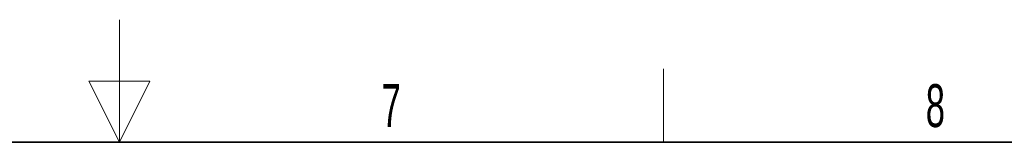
# Model space of a CAD drawing. Header units: millimetres. Extents: x 16 to 581, y 2 to 418.
# Tile 5 of 8: x 296 to 376, y 408 to 418. Entities that reach past the tile are written whole.
import ezdxf

# ---------------------------------------------------------------- set-up
doc = ezdxf.new("R2010")
doc.units = ezdxf.units.MM
doc.styles.add('SLDTEXTSTYLE0', font='TXT', dxfattribs={"width": 0.605})

msp = doc.modelspace()

# ---------------------------------------------------------------- linework, layer by layer
at = {"color": 7, "linetype": 'Continuous', "lineweight": 18}
for p, q in [((304, 418), (304, 408)), ((348.5, 408), (348.5, 414)), ((306.5, 413), (301.5, 413)), ((301.5, 413), (304, 408)), ((304, 408), (306.5, 413))]:
    msp.add_line(p, q, dxfattribs=at)
at = {"color": 7, "linetype": 'Continuous', "lineweight": 35}
msp.add_line((37, 408), (571, 408), dxfattribs=at)

# ---------------------------------------------------------------- texts
at = {"color": 7, "linetype": 'Continuous', "lineweight": 0, "char_height": 3.5, "attachment_point": 2, "style": 'SLDTEXTSTYLE0'}
for s, insert in [('7', (326.228, 412.743)), ('8', (370.728, 412.743))]:
    msp.add_mtext(s, dxfattribs=dict(at, insert=insert))

doc.saveas('drawing.dxf')
